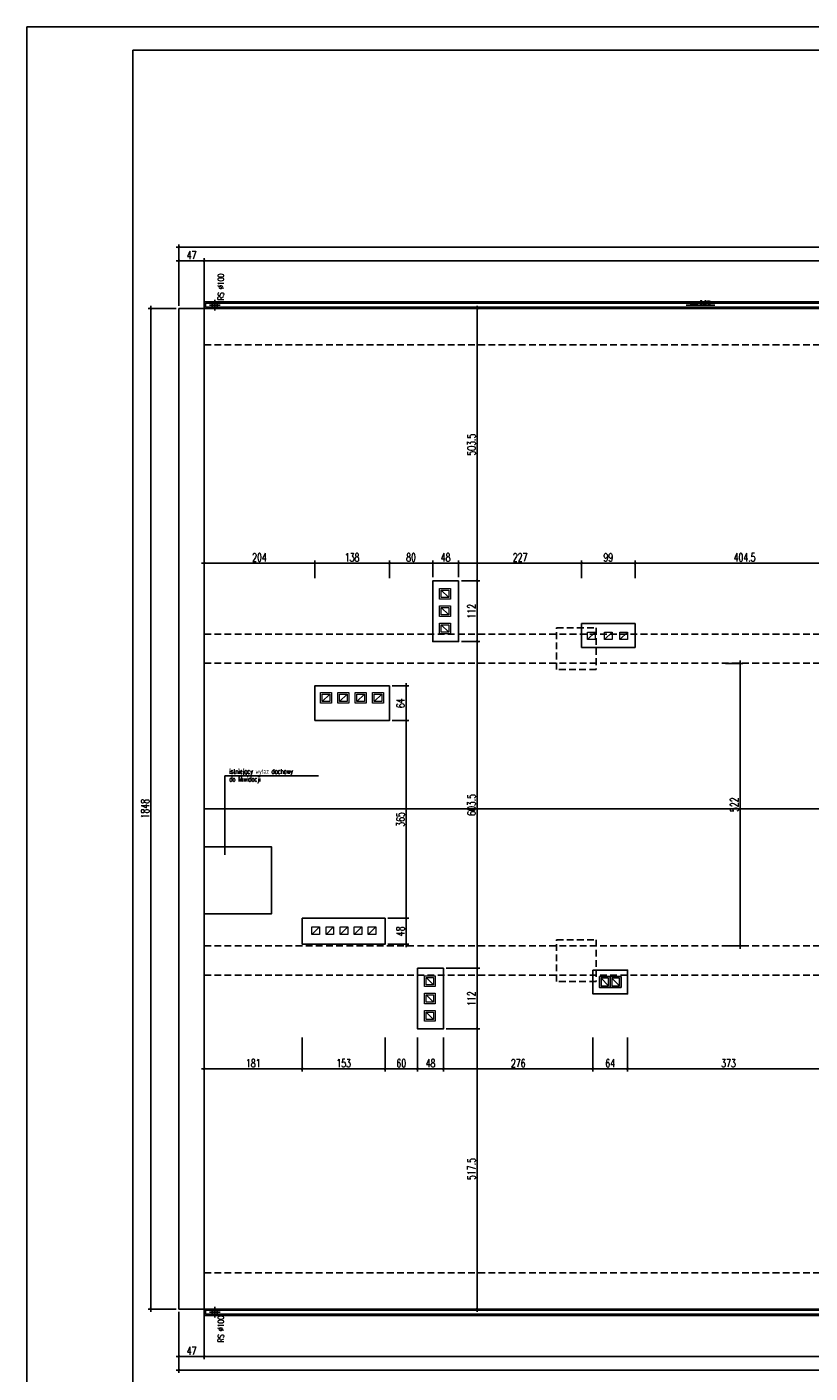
# Model space of a CAD drawing. Header units: millimetres. Extents: x 50026 to 146998, y 1038179 to 1573505.
# Tile 112 of 122: x 58080 to 59527, y 1049921 to 1052407. Entities that reach past the tile are written whole.
import ezdxf

# ---------------------------------------------------------------- set-up
doc = ezdxf.new("R2010")
doc.units = ezdxf.units.MM
doc.header["$LTSCALE"] = 0.025
doc.linetypes.add('CONTINU', pattern=[0])
doc.linetypes.add('HIDDEN', pattern=[0.375, 0.25, -0.125])
for name, color, linetype in [('1', 7, 'Continuous'), ('2D-WYMIARY', 2, 'Continuous'), ('__opis mały', 1, 'Continuous'), ('__SZRAF', 8, 'Continuous'), ('A-Ściany', 5, 'Continuous'), ('kanalizacja', 16, 'Continuous'), ('szrafy', 8, 'Continuous'), ('ściany', 5, 'Continuous')]:
    doc.layers.add(name, color=color, linetype=linetype)
doc.layers.add('went', color=3, linetype='Continuous', lineweight=9)
doc.styles.add('BIKTS', font='romans.shx', dxfattribs={"width": 0.7})
doc.styles.add('ROMANS', font='romans.shx', dxfattribs={"width": 0.7})
doc.dimstyles.new('SIL', dxfattribs={"dimtxt": 15, "dimasz": 4, "dimexe": 5, "dimexo": 5, "dimgap": 3, "dimtad": 1, "dimdec": 4, "dimrnd": 0.5, "dimdsep": 46, "dimtxsty": 'ROMANS', "dimblk1": 'ARCHTICK', "dimblk2": 'ARCHTICK', "dimsah": 1, "dimcen": 5, "dimdle": 5, "dimclrd": 1, "dimclre": 1, "dimclrt": 2, "dimadec": 1, "dimazin": 0, "dimtfac": 0.013333, "dimtdec": 4, "dimtix": 1, "dimtmove": 0, "dimatfit": 3, "dimldrblk": 'ARCHTICK', "dimfxl": 0, "dimtolj": 1, "dimtzin": 0, "dimarcsym": 0})

# ---------------------------------------------------------------- blocks, each defined once
blk = doc.blocks.new('went1')
at = {"layer": 'went', "color": 3, "linetype": 'Continuous'}
blk.add_line((-7, 7), (7, -7), dxfattribs=at)
for points in [[(10, -10), (10, 10), (-10, 10), (-10, -10)], [(7, -7), (7, 7), (-7, 7), (-7, -7)]]:
    blk.add_lwpolyline(points, close=True, dxfattribs=at)
blk = doc.blocks.new('_ArchTick')
at = {"color": 0, "linetype": 'ByBlock', "const_width": 0.15}
blk.add_lwpolyline([(-0.5, -0.5), (0.5, 0.5)], dxfattribs=at)
blk = doc.blocks.new('*D255')
at = {"layer": 'Defpoints', "color": 0}
for p in [(58360.7, 1050039.3), (58407.7, 1050039.3), (58407.7, 1049951.6)]:
    blk.add_point(p, dxfattribs=at)
at = {"layer": 'ściany', "color": 1, "lineweight": -2}
for p, q in [((58360.7, 1050034.3), (58360.7, 1049946.6)), ((58407.7, 1050034.3), (58407.7, 1049946.6)), ((58355.7, 1049951.6), (58412.7, 1049951.6))]:
    blk.add_line(p, q, dxfattribs=at)
at = {"layer": 'ściany', "color": 1, "lineweight": -2, "xscale": 4, "yscale": 4, "zscale": 4, "rotation": 180}
blk.add_blockref('_ArchTick', (58360.7, 1049951.6), dxfattribs=at)
at = {"layer": 'ściany', "color": 1, "lineweight": -2, "xscale": 4, "yscale": 4, "zscale": 4}
blk.add_blockref('_ArchTick', (58407.7, 1049951.6), dxfattribs=at)
at = {"layer": 'ściany', "color": 2, "insert": (58384.2, 1049962.1), "char_height": 15, "attachment_point": 5, "style": 'ROMANS'}
blk.add_mtext('\\A1;47', dxfattribs=at)
blk = doc.blocks.new('*D256')
at = {"layer": 'Defpoints', "color": 0}
for p in [(58407.7, 1050039.3), (61044.7, 1050039.3), (61044.7, 1049951.6)]:
    blk.add_point(p, dxfattribs=at)
at = {"layer": 'ściany', "color": 1, "lineweight": -2}
for p, q in [((58407.7, 1050034.3), (58407.7, 1049946.6)), ((61044.7, 1050034.3), (61044.7, 1049946.6)), ((58402.7, 1049951.6), (61049.7, 1049951.6))]:
    blk.add_line(p, q, dxfattribs=at)
at = {"layer": 'ściany', "color": 1, "lineweight": -2, "xscale": 4, "yscale": 4, "zscale": 4, "rotation": 180}
blk.add_blockref('_ArchTick', (58407.7, 1049951.6), dxfattribs=at)
at = {"layer": 'ściany', "color": 1, "lineweight": -2, "xscale": 4, "yscale": 4, "zscale": 4}
blk.add_blockref('_ArchTick', (61044.7, 1049951.6), dxfattribs=at)
at = {"layer": 'ściany', "color": 2, "insert": (59726.2, 1049962.1), "char_height": 15, "attachment_point": 5, "style": 'ROMANS'}
blk.add_mtext('\\A1;2637', dxfattribs=at)
blk = doc.blocks.new('*D258')
at = {"layer": 'Defpoints', "color": 0}
for p in [(58360.7, 1050035.2), (61091.7, 1050039.3), (61091.7, 1049926.2)]:
    blk.add_point(p, dxfattribs=at)
at = {"layer": 'ściany', "color": 1, "lineweight": -2}
for p, q in [((58360.7, 1050030.2), (58360.7, 1049921.2)), ((61091.7, 1050034.3), (61091.7, 1049921.2)), ((58355.7, 1049926.2), (61096.7, 1049926.2))]:
    blk.add_line(p, q, dxfattribs=at)
at = {"layer": 'ściany', "color": 1, "lineweight": -2, "xscale": 4, "yscale": 4, "zscale": 4, "rotation": 180}
blk.add_blockref('_ArchTick', (58360.7, 1049926.2), dxfattribs=at)
at = {"layer": 'ściany', "color": 1, "lineweight": -2, "xscale": 4, "yscale": 4, "zscale": 4}
blk.add_blockref('_ArchTick', (61091.7, 1049926.2), dxfattribs=at)
at = {"layer": 'ściany', "color": 2, "insert": (59726.2, 1049936.7), "char_height": 15, "attachment_point": 5, "style": 'ROMANS'}
blk.add_mtext('\\A1;2731', dxfattribs=at)
blk = doc.blocks.new('*D259')
at = {"layer": 'Defpoints', "color": 0}
for p in [(58360.7, 1051887.3), (58308.9, 1050039.3), (58360.7, 1050039.3)]:
    blk.add_point(p, dxfattribs=at)
at = {"layer": 'ściany', "color": 1, "lineweight": -2}
for p, q in [((58355.7, 1051887.3), (58303.9, 1051887.3)), ((58308.9, 1051892.3), (58308.9, 1050034.3)), ((58355.7, 1050039.3), (58303.9, 1050039.3))]:
    blk.add_line(p, q, dxfattribs=at)
at = {"layer": 'ściany', "color": 1, "lineweight": -2, "xscale": 4, "yscale": 4, "zscale": 4}
for p, rotation in [((58308.9, 1051887.3), 90), ((58308.9, 1050039.3), 270)]:
    blk.add_blockref('_ArchTick', p, dxfattribs=dict(at, rotation=rotation))
at = {"layer": 'ściany', "color": 2, "insert": (58298.4, 1050963.3), "char_height": 15, "attachment_point": 5, "rotation": 90, "style": 'ROMANS'}
blk.add_mtext('\\A1;1848', dxfattribs=at)
blk = doc.blocks.new('*D261')
at = {"layer": 'Defpoints', "color": 0}
for p in [(58407.7, 1051975.1), (58360.7, 1051887.3), (58407.7, 1051887.3)]:
    blk.add_point(p, dxfattribs=at)
at = {"layer": 'ściany', "color": 1, "lineweight": -2}
for p, q in [((58355.7, 1051975.1), (58412.7, 1051975.1)), ((58360.7, 1051892.3), (58360.7, 1051980.1)), ((58407.7, 1051892.3), (58407.7, 1051980.1))]:
    blk.add_line(p, q, dxfattribs=at)
at = {"layer": 'ściany', "color": 1, "lineweight": -2, "xscale": 4, "yscale": 4, "zscale": 4, "rotation": 180}
blk.add_blockref('_ArchTick', (58360.7, 1051975.1), dxfattribs=at)
at = {"layer": 'ściany', "color": 1, "lineweight": -2, "xscale": 4, "yscale": 4, "zscale": 4}
blk.add_blockref('_ArchTick', (58407.7, 1051975.1), dxfattribs=at)
at = {"layer": 'ściany', "color": 2, "insert": (58384.2, 1051985.6), "char_height": 15, "attachment_point": 5, "style": 'ROMANS'}
blk.add_mtext('\\A1;47', dxfattribs=at)
blk = doc.blocks.new('*D262')
at = {"layer": 'Defpoints', "color": 0}
for p in [(61044.7, 1051975.1), (58407.7, 1051887.3), (61044.7, 1051887.3)]:
    blk.add_point(p, dxfattribs=at)
at = {"layer": 'ściany', "color": 1, "lineweight": -2}
for p, q in [((58402.7, 1051975.1), (61049.7, 1051975.1)), ((58407.7, 1051892.3), (58407.7, 1051980.1)), ((61044.7, 1051892.3), (61044.7, 1051980.1))]:
    blk.add_line(p, q, dxfattribs=at)
at = {"layer": 'ściany', "color": 1, "lineweight": -2, "xscale": 4, "yscale": 4, "zscale": 4, "rotation": 180}
blk.add_blockref('_ArchTick', (58407.7, 1051975.1), dxfattribs=at)
at = {"layer": 'ściany', "color": 1, "lineweight": -2, "xscale": 4, "yscale": 4, "zscale": 4}
blk.add_blockref('_ArchTick', (61044.7, 1051975.1), dxfattribs=at)
at = {"layer": 'ściany', "color": 2, "insert": (59726.2, 1051985.6), "char_height": 15, "attachment_point": 5, "style": 'ROMANS'}
blk.add_mtext('\\A1;2637', dxfattribs=at)
blk = doc.blocks.new('*D260')
at = {"layer": 'Defpoints', "color": 0}
for p in [(61091.7, 1052000.5), (58360.7, 1051891.5), (61091.7, 1051887.3)]:
    blk.add_point(p, dxfattribs=at)
at = {"layer": 'ściany', "color": 1, "lineweight": -2}
for p, q in [((58355.7, 1052000.5), (61096.7, 1052000.5)), ((58360.7, 1051896.5), (58360.7, 1052005.5)), ((61091.7, 1051892.3), (61091.7, 1052005.5))]:
    blk.add_line(p, q, dxfattribs=at)
at = {"layer": 'ściany', "color": 1, "lineweight": -2, "xscale": 4, "yscale": 4, "zscale": 4, "rotation": 180}
blk.add_blockref('_ArchTick', (58360.7, 1052000.5), dxfattribs=at)
at = {"layer": 'ściany', "color": 1, "lineweight": -2, "xscale": 4, "yscale": 4, "zscale": 4}
blk.add_blockref('_ArchTick', (61091.7, 1052000.5), dxfattribs=at)
at = {"layer": 'ściany', "color": 2, "insert": (59726.2, 1052011), "char_height": 15, "attachment_point": 5, "style": 'ROMANS'}
blk.add_mtext('\\A1;2731', dxfattribs=at)
blk = doc.blocks.new('*D322')
at = {"layer": 'Defpoints', "color": 0}
for p in [(59366, 1051231.8), (59366, 1050709.8), (59397.6, 1050709.8)]:
    blk.add_point(p, dxfattribs=at)
at = {"layer": 'szrafy', "color": 1, "lineweight": -2}
for p, q in [((59371, 1051231.8), (59402.6, 1051231.8)), ((59397.6, 1051236.8), (59397.6, 1050704.8)), ((59371, 1050709.8), (59402.6, 1050709.8))]:
    blk.add_line(p, q, dxfattribs=at)
at = {"layer": 'szrafy', "color": 1, "lineweight": -2, "xscale": 4, "yscale": 4, "zscale": 4}
for p, rotation in [((59397.6, 1051231.8), 90), ((59397.6, 1050709.8), 270)]:
    blk.add_blockref('_ArchTick', p, dxfattribs=dict(at, rotation=rotation))
at = {"layer": 'szrafy', "color": 2, "insert": (59387.1, 1050970.8), "char_height": 15, "attachment_point": 5, "rotation": 90, "style": 'ROMANS'}
blk.add_mtext('\\A1;522', dxfattribs=at)
blk = doc.blocks.new('*D323')
at = {"layer": 'Defpoints', "color": 0}
for p in [(58611.7, 1051417), (58407.7, 1051386.1), (58611.7, 1051384.1)]:
    blk.add_point(p, dxfattribs=at)
at = {"layer": 'szrafy', "color": 1, "lineweight": -2}
for p, q in [((58407.7, 1051391.1), (58407.7, 1051422)), ((58611.7, 1051389.1), (58611.7, 1051422)), ((58402.7, 1051417), (58616.7, 1051417))]:
    blk.add_line(p, q, dxfattribs=at)
at = {"layer": 'szrafy', "color": 1, "lineweight": -2, "xscale": 4, "yscale": 4, "zscale": 4, "rotation": 180}
blk.add_blockref('_ArchTick', (58407.7, 1051417), dxfattribs=at)
at = {"layer": 'szrafy', "color": 1, "lineweight": -2, "xscale": 4, "yscale": 4, "zscale": 4}
blk.add_blockref('_ArchTick', (58611.7, 1051417), dxfattribs=at)
at = {"layer": 'szrafy', "color": 2, "insert": (58509.7, 1051427.5), "char_height": 15, "attachment_point": 5, "style": 'ROMANS'}
blk.add_mtext('\\A1;204', dxfattribs=at)
blk = doc.blocks.new('*D324')
at = {"layer": 'Defpoints', "color": 0}
for p in [(58877.7, 1051417), (58829.7, 1051386.1), (58877.7, 1051386.1)]:
    blk.add_point(p, dxfattribs=at)
at = {"layer": 'szrafy', "color": 1, "lineweight": -2}
for p, q in [((58829.7, 1051391.1), (58829.7, 1051422)), ((58877.7, 1051391.1), (58877.7, 1051422)), ((58824.7, 1051417), (58882.7, 1051417))]:
    blk.add_line(p, q, dxfattribs=at)
at = {"layer": 'szrafy', "color": 1, "lineweight": -2, "xscale": 4, "yscale": 4, "zscale": 4, "rotation": 180}
blk.add_blockref('_ArchTick', (58829.7, 1051417), dxfattribs=at)
at = {"layer": 'szrafy', "color": 1, "lineweight": -2, "xscale": 4, "yscale": 4, "zscale": 4}
blk.add_blockref('_ArchTick', (58877.7, 1051417), dxfattribs=at)
at = {"layer": 'szrafy', "color": 2, "insert": (58853.7, 1051427.5), "char_height": 15, "attachment_point": 5, "style": 'ROMANS'}
blk.add_mtext('\\A1;48', dxfattribs=at)
blk = doc.blocks.new('*D325')
at = {"layer": 'Defpoints', "color": 0}
for p in [(59104.7, 1051417), (58877.7, 1051386.1), (59104.7, 1051384.1)]:
    blk.add_point(p, dxfattribs=at)
at = {"layer": 'szrafy', "color": 1, "lineweight": -2}
for p, q in [((58877.7, 1051391.1), (58877.7, 1051422)), ((59104.7, 1051389.1), (59104.7, 1051422)), ((58872.7, 1051417), (59109.7, 1051417))]:
    blk.add_line(p, q, dxfattribs=at)
at = {"layer": 'szrafy', "color": 1, "lineweight": -2, "xscale": 4, "yscale": 4, "zscale": 4, "rotation": 180}
blk.add_blockref('_ArchTick', (58877.7, 1051417), dxfattribs=at)
at = {"layer": 'szrafy', "color": 1, "lineweight": -2, "xscale": 4, "yscale": 4, "zscale": 4}
blk.add_blockref('_ArchTick', (59104.7, 1051417), dxfattribs=at)
at = {"layer": 'szrafy', "color": 2, "insert": (58991.2, 1051427.5), "char_height": 15, "attachment_point": 5, "style": 'ROMANS'}
blk.add_mtext('\\A1;227', dxfattribs=at)
blk = doc.blocks.new('*D326')
at = {"layer": 'Defpoints', "color": 0}
for p in [(59203.7, 1051417), (59104.7, 1051384.1), (59203.7, 1051384.1)]:
    blk.add_point(p, dxfattribs=at)
at = {"layer": 'szrafy', "color": 1, "lineweight": -2}
for p, q in [((59104.7, 1051389.1), (59104.7, 1051422)), ((59203.7, 1051389.1), (59203.7, 1051422)), ((59099.7, 1051417), (59208.7, 1051417))]:
    blk.add_line(p, q, dxfattribs=at)
at = {"layer": 'szrafy', "color": 1, "lineweight": -2, "xscale": 4, "yscale": 4, "zscale": 4, "rotation": 180}
blk.add_blockref('_ArchTick', (59104.7, 1051417), dxfattribs=at)
at = {"layer": 'szrafy', "color": 1, "lineweight": -2, "xscale": 4, "yscale": 4, "zscale": 4}
blk.add_blockref('_ArchTick', (59203.7, 1051417), dxfattribs=at)
at = {"layer": 'szrafy', "color": 2, "insert": (59154.2, 1051427.5), "char_height": 15, "attachment_point": 5, "style": 'ROMANS'}
blk.add_mtext('\\A1;99', dxfattribs=at)
blk = doc.blocks.new('*D327')
at = {"layer": 'Defpoints', "color": 0}
for p in [(59608.3, 1051417), (59203.7, 1051384.1), (59608.3, 1051384.1)]:
    blk.add_point(p, dxfattribs=at)
at = {"layer": 'szrafy', "color": 1, "lineweight": -2}
for p, q in [((59203.7, 1051389.1), (59203.7, 1051422)), ((59608.3, 1051389.1), (59608.3, 1051422)), ((59198.7, 1051417), (59613.3, 1051417))]:
    blk.add_line(p, q, dxfattribs=at)
at = {"layer": 'szrafy', "color": 1, "lineweight": -2, "xscale": 4, "yscale": 4, "zscale": 4, "rotation": 180}
blk.add_blockref('_ArchTick', (59203.7, 1051417), dxfattribs=at)
at = {"layer": 'szrafy', "color": 1, "lineweight": -2, "xscale": 4, "yscale": 4, "zscale": 4}
blk.add_blockref('_ArchTick', (59608.3, 1051417), dxfattribs=at)
at = {"layer": 'szrafy', "color": 2, "insert": (59406, 1051427.5), "char_height": 15, "attachment_point": 5, "style": 'ROMANS'}
blk.add_mtext('\\A1;404.5', dxfattribs=at)
blk = doc.blocks.new('*D338')
at = {"layer": 'Defpoints', "color": 0}
for p in [(58749.7, 1051417), (58611.7, 1051384.1), (58749.7, 1051384.1)]:
    blk.add_point(p, dxfattribs=at)
at = {"layer": 'szrafy', "color": 1, "lineweight": -2}
for p, q in [((58611.7, 1051389.1), (58611.7, 1051422)), ((58749.7, 1051389.1), (58749.7, 1051422)), ((58606.7, 1051417), (58754.7, 1051417))]:
    blk.add_line(p, q, dxfattribs=at)
at = {"layer": 'szrafy', "color": 1, "lineweight": -2, "xscale": 4, "yscale": 4, "zscale": 4, "rotation": 180}
blk.add_blockref('_ArchTick', (58611.7, 1051417), dxfattribs=at)
at = {"layer": 'szrafy', "color": 1, "lineweight": -2, "xscale": 4, "yscale": 4, "zscale": 4}
blk.add_blockref('_ArchTick', (58749.7, 1051417), dxfattribs=at)
at = {"layer": 'szrafy', "color": 2, "insert": (58680.7, 1051427.5), "char_height": 15, "attachment_point": 5, "style": 'ROMANS'}
blk.add_mtext('\\A1;138', dxfattribs=at)
blk = doc.blocks.new('*D339')
at = {"layer": 'Defpoints', "color": 0}
for p in [(58829.7, 1051417), (58749.7, 1051384.1), (58829.7, 1051386.1)]:
    blk.add_point(p, dxfattribs=at)
at = {"layer": 'szrafy', "color": 1, "lineweight": -2}
for p, q in [((58749.7, 1051389.1), (58749.7, 1051422)), ((58829.7, 1051391.1), (58829.7, 1051422)), ((58744.7, 1051417), (58834.7, 1051417))]:
    blk.add_line(p, q, dxfattribs=at)
at = {"layer": 'szrafy', "color": 1, "lineweight": -2, "xscale": 4, "yscale": 4, "zscale": 4, "rotation": 180}
blk.add_blockref('_ArchTick', (58749.7, 1051417), dxfattribs=at)
at = {"layer": 'szrafy', "color": 1, "lineweight": -2, "xscale": 4, "yscale": 4, "zscale": 4}
blk.add_blockref('_ArchTick', (58829.7, 1051417), dxfattribs=at)
at = {"layer": 'szrafy', "color": 2, "insert": (58789.7, 1051427.5), "char_height": 15, "attachment_point": 5, "style": 'ROMANS'}
blk.add_mtext('\\A1;80', dxfattribs=at)
blk = doc.blocks.new('*D340')
at = {"layer": 'Defpoints', "color": 0}
for p in [(58588.7, 1050545.7), (58407.7, 1050511.7), (58588.7, 1050482.7)]:
    blk.add_point(p, dxfattribs=at)
at = {"layer": 'szrafy', "color": 1, "lineweight": -2}
for p, q in [((58588.7, 1050540.7), (58588.7, 1050477.7)), ((58407.7, 1050506.7), (58407.7, 1050477.7)), ((58402.7, 1050482.7), (58593.7, 1050482.7))]:
    blk.add_line(p, q, dxfattribs=at)
at = {"layer": 'szrafy', "color": 1, "lineweight": -2, "xscale": 4, "yscale": 4, "zscale": 4, "rotation": 180}
blk.add_blockref('_ArchTick', (58407.7, 1050482.7), dxfattribs=at)
at = {"layer": 'szrafy', "color": 1, "lineweight": -2, "xscale": 4, "yscale": 4, "zscale": 4}
blk.add_blockref('_ArchTick', (58588.7, 1050482.7), dxfattribs=at)
at = {"layer": 'szrafy', "color": 2, "insert": (58498.2, 1050493.2), "char_height": 15, "attachment_point": 5, "style": 'ROMANS'}
blk.add_mtext('\\A1;181', dxfattribs=at)
blk = doc.blocks.new('*D341')
at = {"layer": 'Defpoints', "color": 0}
for p in [(58588.7, 1050545.7), (58741.7, 1050545.7), (58741.7, 1050482.7)]:
    blk.add_point(p, dxfattribs=at)
at = {"layer": 'szrafy', "color": 1, "lineweight": -2}
for p, q in [((58588.7, 1050540.7), (58588.7, 1050477.7)), ((58741.7, 1050540.7), (58741.7, 1050477.7)), ((58583.7, 1050482.7), (58746.7, 1050482.7))]:
    blk.add_line(p, q, dxfattribs=at)
at = {"layer": 'szrafy', "color": 1, "lineweight": -2, "xscale": 4, "yscale": 4, "zscale": 4, "rotation": 180}
blk.add_blockref('_ArchTick', (58588.7, 1050482.7), dxfattribs=at)
at = {"layer": 'szrafy', "color": 1, "lineweight": -2, "xscale": 4, "yscale": 4, "zscale": 4}
blk.add_blockref('_ArchTick', (58741.7, 1050482.7), dxfattribs=at)
at = {"layer": 'szrafy', "color": 2, "insert": (58665.2, 1050493.2), "char_height": 15, "attachment_point": 5, "style": 'ROMANS'}
blk.add_mtext('\\A1;153', dxfattribs=at)
blk = doc.blocks.new('*D342')
at = {"layer": 'Defpoints', "color": 0}
for p in [(58741.7, 1050545.7), (58801.7, 1050545.7), (58801.7, 1050482.7)]:
    blk.add_point(p, dxfattribs=at)
at = {"layer": 'szrafy', "color": 1, "lineweight": -2}
for p, q in [((58741.7, 1050540.7), (58741.7, 1050477.7)), ((58801.7, 1050540.7), (58801.7, 1050477.7)), ((58736.7, 1050482.7), (58806.7, 1050482.7))]:
    blk.add_line(p, q, dxfattribs=at)
at = {"layer": 'szrafy', "color": 1, "lineweight": -2, "xscale": 4, "yscale": 4, "zscale": 4, "rotation": 180}
blk.add_blockref('_ArchTick', (58741.7, 1050482.7), dxfattribs=at)
at = {"layer": 'szrafy', "color": 1, "lineweight": -2, "xscale": 4, "yscale": 4, "zscale": 4}
blk.add_blockref('_ArchTick', (58801.7, 1050482.7), dxfattribs=at)
at = {"layer": 'szrafy', "color": 2, "insert": (58771.7, 1050493.2), "char_height": 15, "attachment_point": 5, "style": 'ROMANS'}
blk.add_mtext('\\A1;60', dxfattribs=at)
blk = doc.blocks.new('*D343')
at = {"layer": 'Defpoints', "color": 0}
for p in [(58801.7, 1050545.7), (58849.7, 1050545.7), (58849.7, 1050482.7)]:
    blk.add_point(p, dxfattribs=at)
at = {"layer": 'szrafy', "color": 1, "lineweight": -2}
for p, q in [((58801.7, 1050540.7), (58801.7, 1050477.7)), ((58849.7, 1050540.7), (58849.7, 1050477.7)), ((58796.7, 1050482.7), (58854.7, 1050482.7))]:
    blk.add_line(p, q, dxfattribs=at)
at = {"layer": 'szrafy', "color": 1, "lineweight": -2, "xscale": 4, "yscale": 4, "zscale": 4, "rotation": 180}
blk.add_blockref('_ArchTick', (58801.7, 1050482.7), dxfattribs=at)
at = {"layer": 'szrafy', "color": 1, "lineweight": -2, "xscale": 4, "yscale": 4, "zscale": 4}
blk.add_blockref('_ArchTick', (58849.7, 1050482.7), dxfattribs=at)
at = {"layer": 'szrafy', "color": 2, "insert": (58825.7, 1050493.2), "char_height": 15, "attachment_point": 5, "style": 'ROMANS'}
blk.add_mtext('\\A1;48', dxfattribs=at)
blk = doc.blocks.new('*D344')
at = {"layer": 'Defpoints', "color": 0}
for p in [(58849.7, 1050545.7), (59125.7, 1050545.7), (59125.7, 1050482.7)]:
    blk.add_point(p, dxfattribs=at)
at = {"layer": 'szrafy', "color": 1, "lineweight": -2}
for p, q in [((58849.7, 1050540.7), (58849.7, 1050477.7)), ((59125.7, 1050540.7), (59125.7, 1050477.7)), ((58844.7, 1050482.7), (59130.7, 1050482.7))]:
    blk.add_line(p, q, dxfattribs=at)
at = {"layer": 'szrafy', "color": 1, "lineweight": -2, "xscale": 4, "yscale": 4, "zscale": 4, "rotation": 180}
blk.add_blockref('_ArchTick', (58849.7, 1050482.7), dxfattribs=at)
at = {"layer": 'szrafy', "color": 1, "lineweight": -2, "xscale": 4, "yscale": 4, "zscale": 4}
blk.add_blockref('_ArchTick', (59125.7, 1050482.7), dxfattribs=at)
at = {"layer": 'szrafy', "color": 2, "insert": (58987.7, 1050493.2), "char_height": 15, "attachment_point": 5, "style": 'ROMANS'}
blk.add_mtext('\\A1;276', dxfattribs=at)
blk = doc.blocks.new('*D345')
at = {"layer": 'Defpoints', "color": 0}
for p in [(59125.7, 1050545.7), (59189.7, 1050545.7), (59189.7, 1050482.7)]:
    blk.add_point(p, dxfattribs=at)
at = {"layer": 'szrafy', "color": 1, "lineweight": -2}
for p, q in [((59125.7, 1050540.7), (59125.7, 1050477.7)), ((59189.7, 1050540.7), (59189.7, 1050477.7)), ((59120.7, 1050482.7), (59194.7, 1050482.7))]:
    blk.add_line(p, q, dxfattribs=at)
at = {"layer": 'szrafy', "color": 1, "lineweight": -2, "xscale": 4, "yscale": 4, "zscale": 4, "rotation": 180}
blk.add_blockref('_ArchTick', (59125.7, 1050482.7), dxfattribs=at)
at = {"layer": 'szrafy', "color": 1, "lineweight": -2, "xscale": 4, "yscale": 4, "zscale": 4}
blk.add_blockref('_ArchTick', (59189.7, 1050482.7), dxfattribs=at)
at = {"layer": 'szrafy', "color": 2, "insert": (59157.7, 1050493.2), "char_height": 15, "attachment_point": 5, "style": 'ROMANS'}
blk.add_mtext('\\A1;64', dxfattribs=at)
blk = doc.blocks.new('*D346')
at = {"layer": 'Defpoints', "color": 0}
for p in [(59189.7, 1050545.7), (59562.7, 1050545.7), (59562.7, 1050482.7)]:
    blk.add_point(p, dxfattribs=at)
at = {"layer": 'szrafy', "color": 1, "lineweight": -2}
for p, q in [((59189.7, 1050540.7), (59189.7, 1050477.7)), ((59562.7, 1050540.7), (59562.7, 1050477.7)), ((59184.7, 1050482.7), (59567.7, 1050482.7))]:
    blk.add_line(p, q, dxfattribs=at)
at = {"layer": 'szrafy', "color": 1, "lineweight": -2, "xscale": 4, "yscale": 4, "zscale": 4, "rotation": 180}
blk.add_blockref('_ArchTick', (59189.7, 1050482.7), dxfattribs=at)
at = {"layer": 'szrafy', "color": 1, "lineweight": -2, "xscale": 4, "yscale": 4, "zscale": 4}
blk.add_blockref('_ArchTick', (59562.7, 1050482.7), dxfattribs=at)
at = {"layer": 'szrafy', "color": 2, "insert": (59376.2, 1050493.2), "char_height": 15, "attachment_point": 5, "style": 'ROMANS'}
blk.add_mtext('\\A1;373', dxfattribs=at)
blk = doc.blocks.new('*D357')
at = {"layer": 'Defpoints', "color": 0}
for p in [(58945.7, 1051887.3), (58877.7, 1051384.1), (58912, 1051384.1)]:
    blk.add_point(p, dxfattribs=at)
at = {"layer": 'szrafy', "color": 1, "lineweight": -2}
for p, q in [((58940.7, 1051887.3), (58907, 1051887.3)), ((58912, 1051892.3), (58912, 1051379.1)), ((58882.7, 1051384.1), (58917, 1051384.1))]:
    blk.add_line(p, q, dxfattribs=at)
at = {"layer": 'szrafy', "color": 1, "lineweight": -2, "xscale": 4, "yscale": 4, "zscale": 4}
for p, rotation in [((58912, 1051887.3), 90), ((58912, 1051384.1), 270)]:
    blk.add_blockref('_ArchTick', p, dxfattribs=dict(at, rotation=rotation))
at = {"layer": 'szrafy', "color": 2, "insert": (58901.5, 1051635.7), "char_height": 15, "attachment_point": 5, "rotation": 90, "style": 'ROMANS'}
blk.add_mtext('\\A1;503.5', dxfattribs=at)
blk = doc.blocks.new('*D358')
at = {"layer": 'Defpoints', "color": 0}
for p in [(58877.7, 1051384.1), (58877.7, 1051272.1), (58912, 1051272.1)]:
    blk.add_point(p, dxfattribs=at)
at = {"layer": 'szrafy', "color": 1, "lineweight": -2}
for p, q in [((58882.7, 1051384.1), (58917, 1051384.1)), ((58912, 1051389.1), (58912, 1051267.1)), ((58882.7, 1051272.1), (58917, 1051272.1))]:
    blk.add_line(p, q, dxfattribs=at)
at = {"layer": 'szrafy', "color": 1, "lineweight": -2, "xscale": 4, "yscale": 4, "zscale": 4}
for p, rotation in [((58912, 1051384.1), 90), ((58912, 1051272.1), 270)]:
    blk.add_blockref('_ArchTick', p, dxfattribs=dict(at, rotation=rotation))
at = {"layer": 'szrafy', "color": 2, "insert": (58901.5, 1051328.1), "char_height": 15, "attachment_point": 5, "rotation": 90, "style": 'ROMANS'}
blk.add_mtext('\\A1;112', dxfattribs=at)
blk = doc.blocks.new('*D359')
at = {"layer": 'Defpoints', "color": 0}
for p in [(58877.7, 1051272.1), (58849.7, 1050668.6), (58912, 1050668.6)]:
    blk.add_point(p, dxfattribs=at)
at = {"layer": 'szrafy', "color": 1, "lineweight": -2}
for p, q in [((58882.7, 1051272.1), (58917, 1051272.1)), ((58912, 1051277.1), (58912, 1050663.6)), ((58854.7, 1050668.6), (58917, 1050668.6))]:
    blk.add_line(p, q, dxfattribs=at)
at = {"layer": 'szrafy', "color": 1, "lineweight": -2, "xscale": 4, "yscale": 4, "zscale": 4}
for p, rotation in [((58912, 1051272.1), 90), ((58912, 1050668.6), 270)]:
    blk.add_blockref('_ArchTick', p, dxfattribs=dict(at, rotation=rotation))
at = {"layer": 'szrafy', "color": 2, "insert": (58901.5, 1050970.3), "char_height": 15, "attachment_point": 5, "rotation": 90, "style": 'ROMANS'}
blk.add_mtext('\\A1;603.5', dxfattribs=at)
blk = doc.blocks.new('*D360')
at = {"layer": 'Defpoints', "color": 0}
for p in [(58849.7, 1050668.6), (58849.7, 1050556.6), (58912, 1050556.6)]:
    blk.add_point(p, dxfattribs=at)
at = {"layer": 'szrafy', "color": 1, "lineweight": -2}
for p, q in [((58854.7, 1050668.6), (58917, 1050668.6)), ((58912, 1050673.6), (58912, 1050551.6)), ((58854.7, 1050556.6), (58917, 1050556.6))]:
    blk.add_line(p, q, dxfattribs=at)
at = {"layer": 'szrafy', "color": 1, "lineweight": -2, "xscale": 4, "yscale": 4, "zscale": 4}
for p, rotation in [((58912, 1050668.6), 90), ((58912, 1050556.6), 270)]:
    blk.add_blockref('_ArchTick', p, dxfattribs=dict(at, rotation=rotation))
at = {"layer": 'szrafy', "color": 2, "insert": (58901.5, 1050612.6), "char_height": 15, "attachment_point": 5, "rotation": 90, "style": 'ROMANS'}
blk.add_mtext('\\A1;112', dxfattribs=at)
blk = doc.blocks.new('*D361')
at = {"layer": 'Defpoints', "color": 0}
for p in [(58849.7, 1050556.6), (58912, 1050039.3), (58912, 1050039.3)]:
    blk.add_point(p, dxfattribs=at)
at = {"layer": 'szrafy', "color": 1, "lineweight": -2}
for p, q in [((58854.7, 1050556.6), (58917, 1050556.6)), ((58912, 1050561.6), (58912, 1050034.3))]:
    blk.add_line(p, q, dxfattribs=at)
at = {"layer": 'szrafy', "color": 1, "lineweight": -2, "xscale": 4, "yscale": 4, "zscale": 4}
for p, rotation in [((58912, 1050556.6), 90), ((58912, 1050039.3), 270)]:
    blk.add_blockref('_ArchTick', p, dxfattribs=dict(at, rotation=rotation))
at = {"layer": 'szrafy', "color": 2, "insert": (58901.5, 1050298), "char_height": 15, "attachment_point": 5, "rotation": 90, "style": 'ROMANS'}
blk.add_mtext('\\A1;517.5', dxfattribs=at)
blk = doc.blocks.new('*D369')
at = {"layer": 'Defpoints', "color": 0}
for p in [(58749.7, 1051190.1), (58749.7, 1051126.1), (58780.9, 1051126.1)]:
    blk.add_point(p, dxfattribs=at)
at = {"layer": 'szrafy', "color": 1, "lineweight": -2}
for p, q in [((58754.7, 1051190.1), (58785.9, 1051190.1)), ((58780.9, 1051195.1), (58780.9, 1051121.1)), ((58754.7, 1051126.1), (58785.9, 1051126.1))]:
    blk.add_line(p, q, dxfattribs=at)
at = {"layer": 'szrafy', "color": 1, "lineweight": -2, "xscale": 4, "yscale": 4, "zscale": 4}
for p, rotation in [((58780.9, 1051190.1), 90), ((58780.9, 1051126.1), 270)]:
    blk.add_blockref('_ArchTick', p, dxfattribs=dict(at, rotation=rotation))
at = {"layer": 'szrafy', "color": 2, "insert": (58770.4, 1051158.1), "char_height": 15, "attachment_point": 5, "rotation": 90, "style": 'ROMANS'}
blk.add_mtext('\\A1;64', dxfattribs=at)
blk = doc.blocks.new('*D370')
at = {"layer": 'Defpoints', "color": 0}
for p in [(58749.7, 1051126.1), (58741.7, 1050760.9), (58780.9, 1050760.9)]:
    blk.add_point(p, dxfattribs=at)
at = {"layer": 'szrafy', "color": 1, "lineweight": -2}
for p, q in [((58754.7, 1051126.1), (58785.9, 1051126.1)), ((58780.9, 1051131.1), (58780.9, 1050755.9)), ((58746.7, 1050760.9), (58785.9, 1050760.9))]:
    blk.add_line(p, q, dxfattribs=at)
at = {"layer": 'szrafy', "color": 1, "lineweight": -2, "xscale": 4, "yscale": 4, "zscale": 4}
for p, rotation in [((58780.9, 1051126.1), 90), ((58780.9, 1050760.9), 270)]:
    blk.add_blockref('_ArchTick', p, dxfattribs=dict(at, rotation=rotation))
at = {"layer": 'szrafy', "color": 2, "insert": (58770.4, 1050943.5), "char_height": 15, "attachment_point": 5, "rotation": 90, "style": 'ROMANS'}
blk.add_mtext('\\A1;365', dxfattribs=at)
blk = doc.blocks.new('*D371')
at = {"layer": 'Defpoints', "color": 0}
for p in [(58741.7, 1050760.9), (58741.7, 1050712.9), (58780.9, 1050712.9)]:
    blk.add_point(p, dxfattribs=at)
at = {"layer": 'szrafy', "color": 1, "lineweight": -2}
for p, q in [((58746.7, 1050760.9), (58785.9, 1050760.9)), ((58780.9, 1050765.9), (58780.9, 1050707.9)), ((58746.7, 1050712.9), (58785.9, 1050712.9))]:
    blk.add_line(p, q, dxfattribs=at)
at = {"layer": 'szrafy', "color": 1, "lineweight": -2, "xscale": 4, "yscale": 4, "zscale": 4}
for p, rotation in [((58780.9, 1050760.9), 90), ((58780.9, 1050712.9), 270)]:
    blk.add_blockref('_ArchTick', p, dxfattribs=dict(at, rotation=rotation))
at = {"layer": 'szrafy', "color": 2, "insert": (58770.4, 1050736.9), "char_height": 15, "attachment_point": 5, "rotation": 90, "style": 'ROMANS'}
blk.add_mtext('\\A1;48', dxfattribs=at)

msp = doc.modelspace()

# ---------------------------------------------------------------- linework, layer by layer
at = {"layer": '1', "color": 1, "linetype": 'CONTINU'}
for p, q in [((58417.1761, 1051893.25187), (58437.1761, 1051893.2495)), ((58427.17728, 1051903.25069), (58427.17491, 1051883.25069)), ((58445.57476, 1051024.0191), (58445.57476, 1050878.17748)), ((58445.57476, 1051024.0191), (58618.65558, 1051024.0191)), ((58417.1761, 1050033.40341), (58437.1761, 1050033.40578)), ((58427.17728, 1050023.4046), (58427.17491, 1050043.4046))]:
    msp.add_line(p, q, dxfattribs=at)
at = {"layer": '1', "color": 7, "linetype": 'CONTINU'}
for centre in [(58427.1761, 1051893.25069), (58427.1761, 1050033.4046)]:
    msp.add_circle(centre, 5, dxfattribs=at)
at = {"layer": '2D-WYMIARY', "color": 2}
for points in [[(58080.01044, 1052407.20622), (62280.01044, 1052407.20622), (62280.01044, 1049437.20622), (58080.01044, 1049437.20622)], [(58275.521, 1052364.22586), (62237.03008, 1052364.22586), (62237.03008, 1049480.18658), (58275.521, 1049480.18658)]]:
    msp.add_lwpolyline(points, close=True, dxfattribs=at)
at = {"layer": '__SZRAF', "color": 7, "linetype": 'CONTINU'}
for p, q in [((59297.89188, 1051893.51092), (59319.61089, 1051895.12328)), ((59351.28919, 1051893.43832), (59297.89188, 1051893.51092))]:
    msp.add_line(p, q, dxfattribs=at)
at = {"layer": 'A-Ściany', "color": 2, "linetype": 'CONTINU', "ltscale": 25}
for p, q in [((58407.6848, 1051899.32764), (61043.19502, 1051899.32764)), ((58407.6848, 1051899.32764), (58407.6848, 1051887.32764)), ((58407.6848, 1050027.32764), (58407.6848, 1050039.32764)), ((58407.6848, 1050027.32764), (61043.19502, 1050027.32764))]:
    msp.add_line(p, q, dxfattribs=at)
at = {"layer": 'A-Ściany', "color": 7, "linetype": 'CONTINU', "ltscale": 25}
for p, q in [((58410.06941, 1051896.94303), (61040.81041, 1051896.94303)), ((58410.06941, 1051896.94303), (58410.06941, 1051889.71225)), ((58410.06941, 1051889.71225), (61040.81041, 1051889.71225)), ((58410.06941, 1050036.94303), (61040.81041, 1050036.94303)), ((58410.06941, 1050029.71225), (58410.06941, 1050036.94303)), ((58410.06941, 1050029.71225), (61040.81041, 1050029.71225))]:
    msp.add_line(p, q, dxfattribs=at)
at = {"layer": 'went', "color": 3, "linetype": 'Continuous'}
for p, q in [((59116.03425, 1051275.57182), (59130.03425, 1051289.57182)), ((59147.17041, 1051275.57182), (59161.17041, 1051289.57182)), ((59175.50459, 1051275.57182), (59189.50459, 1051289.57182)), ((58606.73123, 1050731.17857), (58620.73123, 1050745.17857)), ((58632.73123, 1050731.17857), (58646.73123, 1050745.17857)), ((58658.73123, 1050731.17857), (58672.73123, 1050745.17857)), ((58684.73123, 1050731.17857), (58698.73123, 1050745.17857)), ((58710.73123, 1050731.17857), (58724.73123, 1050745.17857))]:
    msp.add_line(p, q, dxfattribs=at)
for points in [[(59130.03425, 1051289.57182), (59130.03425, 1051275.57182), (59116.03425, 1051275.57182), (59116.03425, 1051289.57182)], [(59161.17041, 1051289.57182), (59161.17041, 1051275.57182), (59147.17041, 1051275.57182), (59147.17041, 1051289.57182)], [(59189.50459, 1051289.57182), (59189.50459, 1051275.57182), (59175.50459, 1051275.57182), (59175.50459, 1051289.57182)], [(58620.73123, 1050745.17857), (58620.73123, 1050731.17857), (58606.73123, 1050731.17857), (58606.73123, 1050745.17857)], [(58646.73123, 1050745.17857), (58646.73123, 1050731.17857), (58632.73123, 1050731.17857), (58632.73123, 1050745.17857)], [(58672.73123, 1050745.17857), (58672.73123, 1050731.17857), (58658.73123, 1050731.17857), (58658.73123, 1050745.17857)], [(58698.73123, 1050745.17857), (58698.73123, 1050731.17857), (58684.73123, 1050731.17857), (58684.73123, 1050745.17857)], [(58724.73123, 1050745.17857), (58724.73123, 1050731.17857), (58710.73123, 1050731.17857), (58710.73123, 1050745.17857)]]:
    msp.add_lwpolyline(points, close=True, dxfattribs=at)
at = {"layer": 'ściany', "color": 2}
for p, q in [((58360.6848, 1051887.32764), (58360.6848, 1050039.32764)), ((58360.6848, 1051887.32764), (58407.6848, 1051887.32764)), ((58407.6848, 1051887.32764), (58407.6848, 1050039.32764)), ((58407.6848, 1051887.32764), (61044.6848, 1051887.32764)), ((58407.6848, 1050963.32764), (61044.6848, 1050963.32764)), ((58407.6848, 1050039.32764), (58360.6848, 1050039.32764)), ((58407.6848, 1050039.32764), (61044.6848, 1050039.32764))]:
    msp.add_line(p, q, dxfattribs=at)
at = {"layer": 'ściany', "color": 7, "linetype": 'HIDDEN', "ltscale": 2000}
for p, q in [((58407.6848, 1051820.32764), (61044.6848, 1051820.32764)), ((58407.6848, 1051285.82764), (61044.6848, 1051285.82764)), ((58407.6848, 1051231.82764), (61044.6848, 1051231.82764)), ((58407.6848, 1050709.82764), (61044.6848, 1050709.82764)), ((58407.6848, 1050655.82764), (61044.6848, 1050655.82764)), ((58407.6848, 1050106.32764), (61044.6848, 1050106.32764))]:
    msp.add_line(p, q, dxfattribs=at)
at = {"layer": 'ściany', "color": 2, "ltscale": 50}
for points in [[(58877.6848, 1051384.05832), (58829.6848, 1051384.05832), (58829.6848, 1051272.05832), (58877.6848, 1051272.05832)], [(59104.6848, 1051305.32764), (59203.6848, 1051305.32764), (59203.6848, 1051261.29993), (59104.6848, 1051261.29993)], [(58611.6848, 1051126.14079), (58749.6848, 1051126.14079), (58749.6848, 1051190.14079), (58611.6848, 1051190.14079)], [(58407.6848, 1050769.1295), (58531.6848, 1050769.1295), (58531.6848, 1050893.1295), (58407.6848, 1050893.1295)], [(58588.6848, 1050760.93439), (58741.6848, 1050760.93439), (58741.6848, 1050712.93439), (58588.6848, 1050712.93439)], [(58849.6848, 1050668.63692), (58801.6848, 1050668.63692), (58801.6848, 1050556.63692), (58849.6848, 1050556.63692)], [(59125.6848, 1050665.32764), (59189.6848, 1050665.32764), (59189.6848, 1050621.32764), (59125.6848, 1050621.32764)], [(59137.6848, 1050653.32764), (59177.6848, 1050653.32764), (59177.6848, 1050633.32764), (59137.6848, 1050633.32764)]]:
    msp.add_lwpolyline(points, close=True, dxfattribs=at)
at = {"layer": 'ściany', "color": 7, "linetype": 'HIDDEN', "ltscale": 2000}
for points in [[(59131.6848, 1051220.32764), (59058.6848, 1051220.32764), (59058.6848, 1051297.32764), (59131.6848, 1051297.32764)], [(59131.6848, 1050644.32764), (59058.6848, 1050644.32764), (59058.6848, 1050721.32764), (59131.6848, 1050721.32764)]]:
    msp.add_lwpolyline(points, close=True, dxfattribs=at)

# ---------------------------------------------------------------- block references
at = {"layer": 'kanalizacja', "xscale": -1}
for p, rotation in [((58852.50319, 1051360.1805), 90), ((58852.50319, 1051328.1805), 90), ((58852.50319, 1051296.1805), 90), ((58632.69753, 1051168.14079), 180), ((58664.69753, 1051168.14079), 180), ((58696.69753, 1051168.14079), 180), ((58728.69753, 1051168.14079), 180), ((58824.50319, 1050644.7591), 90), ((58824.50319, 1050612.7591), 90), ((58824.50319, 1050580.7591), 90)]:
    msp.add_blockref('went1', p, dxfattribs=dict(at, rotation=rotation))
at = {"layer": 'kanalizacja'}
for p in [(59147.6848, 1050643.32764), (59167.6848, 1050643.32764)]:
    msp.add_blockref('went1', p, dxfattribs=at)

# ---------------------------------------------------------------- texts
at = {"layer": '__opis mały', "color": 7, "style": 'BIKTS', "width": 0.65}
for p in [(58443.53429, 1051902.59351), (58443.53429, 1049977.91177)]:
    msp.add_text('RS %%C100', height=10.5, rotation=90, dxfattribs=at).set_placement(p)
for s, p in [('do likwidacji', (58453.96508, 1051013.48105)), ('istniejący wyłaz dachowy ', (58453.96508, 1051027.79525))]:
    msp.add_text(s, height=8.82, dxfattribs=at).set_placement(p)
at = {"layer": '__SZRAF', "color": 7, "linetype": 'CONTINU', "style": 'ROMANS'}
msp.add_text('0,5%', height=6.4, dxfattribs=at).set_placement((59322.93817, 1051895.17659))

# ---------------------------------------------------------------- dimensions: what is measured, and where the dimension line sits
at = {"layer": 'szrafy', "color": 24}
for base, p1, p2, picture, middle in [((58911.97103, 1051384.05832), (58945.72144, 1051887.32764), (58877.6848, 1051384.05832), '*D357', (58901.47103, 1051635.69298)), ((59397.59388, 1050709.82764), (59365.97757, 1051231.82764), (59365.97757, 1050709.82764), '*D322', (59387.09388, 1050970.82764)), ((58780.88805, 1051126.14079), (58749.6848, 1051190.14079), (58749.6848, 1051126.14079), '*D369', (58770.38805, 1051158.14079))]:
    dim = msp.add_linear_dim(base=base, p1=p1, p2=p2, angle=90, dimstyle='SIL', dxfattribs=at)
    dim.commit()
    dim.dimension.update_dxf_attribs({"geometry": picture, "text_midpoint": middle})
for base, p1, p2, picture, middle in [((58611.6848, 1051417.02291), (58407.6848, 1051386.07268), (58611.6848, 1051384.05832), '*D323', (58509.6848, 1051427.52291)), ((58749.6848, 1051417.02291), (58611.6848, 1051384.05832), (58749.6848, 1051384.05832), '*D338', (58680.6848, 1051427.52291)), ((58588.6848, 1050482.74292), (58407.6848, 1050511.69925), (58588.6848, 1050545.74138), '*D340', (58498.1848, 1050493.24292))]:
    dim = msp.add_linear_dim(base=base, p1=p1, p2=p2, dimstyle='SIL', dxfattribs=at)
    dim.commit()
    dim.dimension.update_dxf_attribs({"geometry": picture, "text_midpoint": middle})
for base, p1, p2, picture, middle in [((58829.6848, 1051417.02291), (58749.6848, 1051384.05832), (58829.6848, 1051386.07268), '*D339', (58789.6848, 1051427.52291)), ((58877.6848, 1051417.02291), (58829.6848, 1051386.07268), (58877.6848, 1051386.07268), '*D324', (58853.6848, 1051427.52291)), ((59104.6848, 1051417.02291), (58877.6848, 1051386.07268), (59104.6848, 1051384.05832), '*D325', (58991.1848, 1051427.52291)), ((59203.6848, 1051417.02291), (59104.6848, 1051384.05832), (59203.6848, 1051384.05832), '*D326', (59154.1848, 1051427.52291)), ((59608.2713, 1051417.02291), (59203.6848, 1051384.05832), (59608.2713, 1051384.05832), '*D327', (59405.97805, 1051427.52291)), ((58741.6848, 1050482.74292), (58588.6848, 1050545.74138), (58741.6848, 1050545.74138), '*D341', (58665.1848, 1050493.24292)), ((58801.6848, 1050482.74292), (58741.6848, 1050545.74138), (58801.6848, 1050545.74138), '*D342', (58771.6848, 1050493.24292)), ((58849.6848, 1050482.74292), (58801.6848, 1050545.74138), (58849.6848, 1050545.74138), '*D343', (58825.6848, 1050493.24292)), ((59125.6848, 1050482.74292), (58849.6848, 1050545.74138), (59125.6848, 1050545.74138), '*D344', (58987.6848, 1050493.24292)), ((59189.6848, 1050482.74292), (59125.6848, 1050545.74138), (59189.6848, 1050545.74138), '*D345', (59157.6848, 1050493.24292)), ((59562.6848, 1050482.74292), (59189.6848, 1050545.74138), (59562.6848, 1050545.74138), '*D346', (59376.1848, 1050493.24292))]:
    dim = msp.add_linear_dim(base=base, p1=p1, p2=p2, dimstyle='SIL', override={"dimtmove": 1}, dxfattribs=at)
    dim.commit()
    dim.dimension.update_dxf_attribs({"geometry": picture, "text_midpoint": middle})
for base, p1, p2, picture, middle in [((58911.97103, 1051272.05832), (58877.6848, 1051384.05832), (58877.6848, 1051272.05832), '*D358', (58901.47103, 1051328.05832)), ((58911.97103, 1050668.63692), (58877.6848, 1051272.05832), (58849.6848, 1050668.63692), '*D359', (58901.47103, 1050970.34762)), ((58780.88805, 1050760.93439), (58749.6848, 1051126.14079), (58741.6848, 1050760.93439), '*D370', (58770.38805, 1050943.53759)), ((58780.88805, 1050712.93439), (58741.6848, 1050760.93439), (58741.6848, 1050712.93439), '*D371', (58770.38805, 1050736.93439)), ((58911.97103, 1050556.63692), (58849.6848, 1050668.63692), (58849.6848, 1050556.63692), '*D360', (58901.47103, 1050612.63692)), ((58911.97103, 1050039.32764), (58849.6848, 1050556.63692), (58911.97103, 1050039.32764), '*D361', (58901.47103, 1050297.98228))]:
    dim = msp.add_linear_dim(base=base, p1=p1, p2=p2, angle=90, dimstyle='SIL', override={"dimtmove": 1}, dxfattribs=at)
    dim.commit()
    dim.dimension.update_dxf_attribs({"geometry": picture, "text_midpoint": middle})
at = {"layer": 'ściany', "color": 7}
for base, p1, p2, picture, middle in [((61091.6848, 1052000.46055), (58360.6848, 1051891.49431), (61091.6848, 1051887.32764), '*D260', (59726.1848, 1052010.96055)), ((58407.6848, 1051975.0575), (58360.6848, 1051887.32764), (58407.6848, 1051887.32764), '*D261', (58384.1848, 1051985.5575)), ((58407.6848, 1049951.59778), (58360.6848, 1050039.32764), (58407.6848, 1050039.32764), '*D255', (58384.1848, 1049962.09778)), ((61091.6848, 1049926.19473), (58360.6848, 1050035.16098), (61091.6848, 1050039.32764), '*D258', (59726.1848, 1049936.69473))]:
    dim = msp.add_linear_dim(base=base, p1=p1, p2=p2, dimstyle='SIL', dxfattribs=at)
    dim.commit()
    dim.dimension.update_dxf_attribs({"geometry": picture, "text_midpoint": middle})
for base, p1, p2, picture, middle in [((61044.6848, 1051975.0575), (58407.6848, 1051887.32764), (61044.6848, 1051887.32764), '*D262', (59726.1848, 1051985.5575)), ((61044.6848, 1049951.59778), (58407.6848, 1050039.32764), (61044.6848, 1050039.32764), '*D256', (59726.1848, 1049962.09778))]:
    dim = msp.add_linear_dim(base=base, p1=p1, p2=p2, dimstyle='SIL', override={"dimtmove": 1}, dxfattribs=at)
    dim.commit()
    dim.dimension.update_dxf_attribs({"geometry": picture, "text_midpoint": middle})
dim = msp.add_linear_dim(base=(58308.88534, 1050039.32764), p1=(58360.6848, 1051887.32764), p2=(58360.6848, 1050039.32764), angle=90, dimstyle='SIL', dxfattribs=at)
dim.commit()
dim.dimension.update_dxf_attribs({"geometry": '*D259', "text_midpoint": (58298.38534, 1050963.32764)})

doc.saveas('drawing.dxf')
